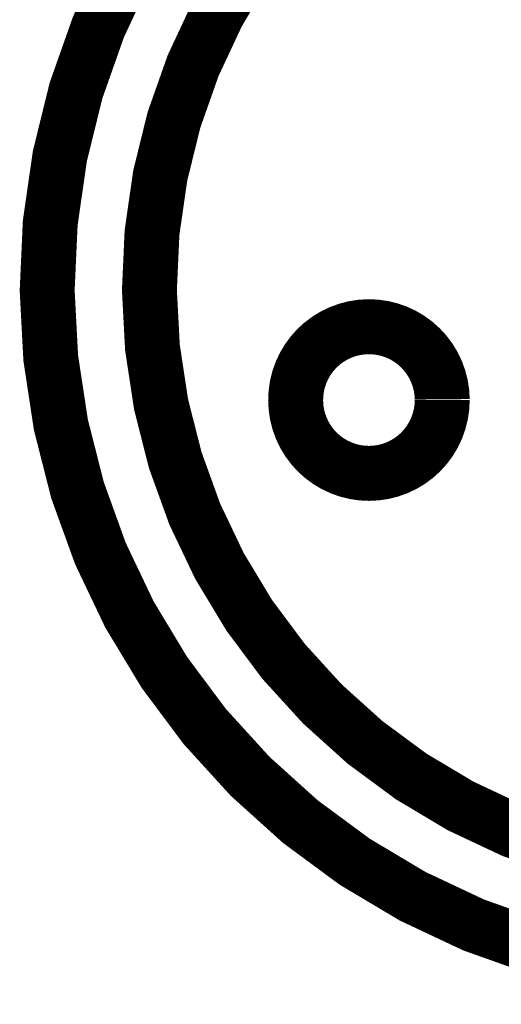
# Model space of a CAD drawing. Extents: x -0.05 to 0.95, y -0.15 to 2.1.
# Tile 13 of 38: x 0.26 to 0.39, y 0.39 to 0.66. Entities that reach past the tile are written whole.
import ezdxf

# ---------------------------------------------------------------- set-up
doc = ezdxf.new("R2010")
doc.units = 0
doc.layers.add('PAC1811_CLICK_V100A_GTO', color=14, linetype='CONTINUOUS')

msp = doc.modelspace()

# ---------------------------------------------------------------- linework, layer by layer
at = {"layer": 'PAC1811_CLICK_V100A_GTO', "const_width": 0.015}
for points in [[(0.639, 0.589, 536.8664551), (0.6390052, 0.5876)], [(0.6111, 0.5888, 533.3427124), (0.6111045, 0.5876)], [(0.371, 0.5572, 400.0125122), (0.3710009, 0.557)]]:
    msp.add_lwpolyline(points, format="xyb", dxfattribs=at)

doc.saveas('drawing.dxf')
